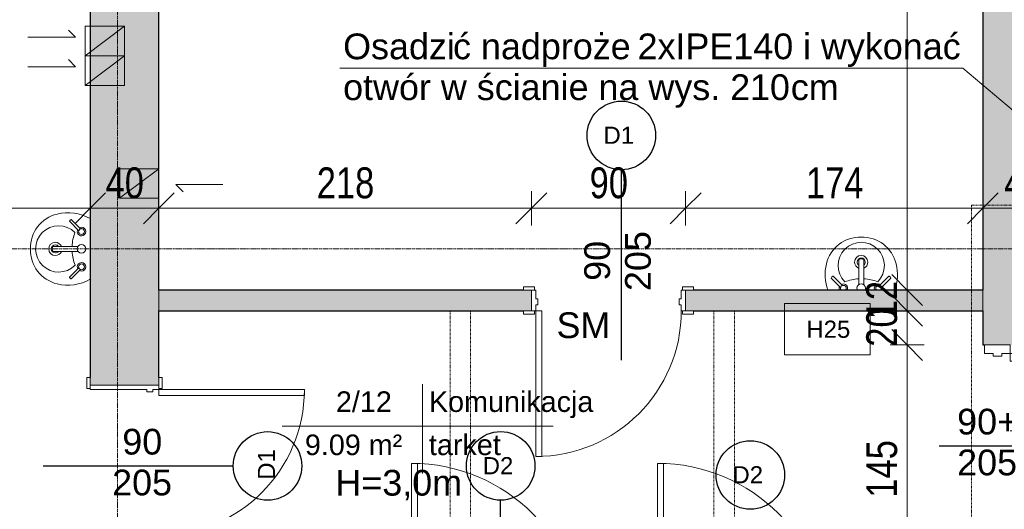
# Model space of a CAD drawing. Header units: centimetres. Extents: x 14827 to 20060, y -10807 to -8443.
# Tile 5 of 21: x 15631 to 16206, y -9521 to -9235. Entities that reach past the tile are written whole.
import ezdxf

# ---------------------------------------------------------------- set-up
doc = ezdxf.new("R2010")
doc.units = ezdxf.units.CM
for name, pattern in [('Aligning Line 1_8_', [0.635, 0.3175, -0.3175]), ('Kreska', [0.635, 0.3175, -0.3175]), ('Linia siatki', [0.9925, 0.47, -0.2175, 0.0875, -0.2175])]:
    doc.linetypes.add(name, pattern=pattern)
for name, color, linetype, lineweight in [('A-ANNO-DIMS', 211, 'Continuous', 9), ('A-ANNO-DIMS-100', 211, 'Continuous', 9), ('A-AREA-IDEN', 2, 'Continuous', 9), ('A-DETL', 90, 'Continuous', 9), ('A-DETL-HDLN', 90, 'Kreska', 9), ('A-DETL-MEDM', 33, 'Continuous', 25), ('A-DETL-THIN', 151, 'Continuous', 9), ('A-DOOR', 31, 'Continuous', 9), ('A-DOOR-FRAM', 31, 'Continuous', 18), ('A-WALL', 113, 'Continuous', 9), ('A-WALL-PATT', 111, 'Continuous', 25), ('G-ANNO-TEXT', 231, 'Continuous', 9), ('I-WALL', 2, 'Continuous', 9), ('P-SANR-FIXT', 6, 'Continuous', 9), ('S-GRID', 1, 'Continuous', 9)]:
    doc.layers.add(name, color=color, linetype=linetype, lineweight=lineweight)
doc.styles.add('Arial_1', font='arial.ttf', dxfattribs={"height": 12})
doc.styles.add('Arial_2', font='arial.ttf', dxfattribs={"width": 0.8, "height": 18})
doc.styles.add('Arial_3', font='arial.ttf', dxfattribs={"height": 10})
doc.styles.add('Arial_4', font='arial.ttf', dxfattribs={"height": 15})
doc.dimstyles.new('Przekątna_-_1_8_mm_Arial', dxfattribs={"dimscale": 30.48, "dimtxt": 18.364669, "dimasz": 0.590551, "dimexe": 0.328084, "dimexo": 0.0625, "dimgap": 0.016404, "dimtad": 1, "dimdec": 0, "dimdsep": 46, "dimtxsty": 'Arial_2', "dimblk1": 'OBLIQUE', "dimblk2": 'OBLIQUE', "dimsah": 1, "dimcen": 0.09, "dimazin": 0, "dimtfac": 1, "dimtdec": 4, "dimtix": 1, "dimtmove": 0, "dimatfit": 3, "dimfxl": 0.328084, "dimfxlon": 1, "dimtvp": 1, "dimtolj": 1, "dimtzin": 0, "dimarcsym": 2})

# ---------------------------------------------------------------- blocks, each defined once
blk = doc.blocks.new('Drzwi-wewnętrzne-jednoskrzydłowe-dwupanelowe-drewniane - 900 x 2100mm-634583-6_Poziom posadzka II pietra')
at = {"layer": 'A-DOOR', "lineweight": 18}
for p, q in [((42.5, 90.68), (39, 90.68)), ((39, 90.68), (39, 5.68)), ((42.5, 5.68), (42.5, 90.68)), ((39, 5.68), (42.5, 5.68))]:
    blk.add_line(p, q, dxfattribs=at)
at = {"layer": 'A-DOOR'}
for p, q in [((-43.14, 7.68), (-49.64, 7.68)), ((-49.64, 7.68), (-49.64, 5.68)), ((-43.14, 5.68), (-43.14, 7.68)), ((49.63, 7.68), (43.13, 7.68)), ((43.13, 7.68), (43.13, 5.68)), ((49.63, 5.68), (49.63, 7.68)), ((-49.64, 5.68), (-43.14, 5.68)), ((43.13, 5.68), (49.63, 5.68)), ((-43.14, -6.32), (-49.64, -6.32)), ((-49.64, -6.32), (-49.64, -8.32)), ((-49.64, -8.32), (-43.14, -8.32)), ((-43.14, -8.32), (-43.14, -6.32)), ((49.63, -6.32), (43.13, -6.32)), ((43.13, -6.32), (43.13, -8.32)), ((43.13, -8.32), (49.63, -8.32)), ((49.63, -8.32), (49.63, -6.32))]:
    blk.add_line(p, q, dxfattribs=at)
blk.add_arc((42.5, 5.68), 85, 90, 180, dxfattribs=at)
at = {"layer": 'A-DOOR-FRAM'}
for p, q in [((-42.5, 5.68), (-45, 5.68)), ((-45, 5.68), (-45, -6.32)), ((-42.5, 2.18), (-42.5, 5.68)), ((-41.23, 2.18), (-42.5, 2.18)), ((-41.23, -1.31), (-41.23, 2.18)), ((42.5, 2.18), (41.23, 2.18)), ((41.23, 2.18), (41.23, -1.31)), ((42.5, 5.68), (42.5, 2.18)), ((45, 5.68), (42.5, 5.68)), ((45, -6.32), (45, 5.68)), ((-42.5, -6.32), (-42.5, -1.31)), ((-42.5, -1.31), (-41.23, -1.31)), ((41.23, -1.31), (42.5, -1.31)), ((42.5, -1.31), (42.5, -6.32)), ((-45, -6.32), (-42.5, -6.32)), ((42.5, -6.32), (45, -6.32))]:
    blk.add_line(p, q, dxfattribs=at)
blk = doc.blocks.new('Drzwi-wewnętrzne-jednoskrzydłowe-dwupanelowe-drewniane - 900 x 2100mm-613824-6_Poziom posadzka II pietra')
at = {"layer": 'A-DOOR'}
for p, q in [((-49.635, 22.3175), (-43.135, 22.3175)), ((-49.635, 20.3175), (-49.635, 22.3175)), ((-43.135, 20.3175), (-49.635, 20.3175)), ((-43.135, 22.3175), (-43.135, 20.3175)), ((43.135, 22.3175), (49.635, 22.3175)), ((43.135, 20.3175), (43.135, 22.3175)), ((49.635, 20.3175), (43.135, 20.3175)), ((49.635, 22.3175), (49.635, 20.3175)), ((-49.635, -19.6825), (-43.135, -19.6825)), ((-49.635, -21.6825), (-49.635, -19.6825)), ((-43.135, -21.6825), (-49.635, -21.6825)), ((-43.135, -19.6825), (-43.135, -21.6825)), ((43.135, -19.6825), (49.635, -19.6825)), ((43.135, -21.6825), (43.135, -19.6825)), ((49.635, -21.6825), (43.135, -21.6825)), ((49.635, -19.6825), (49.635, -21.6825))]:
    blk.add_line(p, q, dxfattribs=at)
at = {"layer": 'A-DOOR', "lineweight": 18}
for p, q in [((39, -19.6825), (42.5, -19.6825)), ((39, -104.6825), (39, -19.6825)), ((42.5, -19.6825), (42.5, -104.6825)), ((42.5, -104.6825), (39, -104.6825))]:
    blk.add_line(p, q, dxfattribs=at)
at = {"layer": 'A-DOOR'}
blk.add_arc((42.5, -19.6825), 85, 180, 270, dxfattribs=at)
at = {"layer": 'A-DOOR-FRAM'}
for p, q in [((-45, 20.3175), (-42.5, 20.3175)), ((-45, -19.6825), (-45, 20.3175)), ((-42.5, 20.3175), (-42.5, -12.69)), ((42.5, 20.3175), (45, 20.3175)), ((42.5, -12.69), (42.5, 20.3175)), ((45, 20.3175), (45, -19.6825)), ((-42.5, -12.69), (-41.23, -12.69)), ((-42.5, -16.1825), (-42.5, -19.6825)), ((-41.23, -16.1825), (-42.5, -16.1825)), ((-41.23, -12.69), (-41.23, -16.1825)), ((41.23, -12.69), (42.5, -12.69)), ((41.23, -16.1825), (41.23, -12.69)), ((42.5, -16.1825), (41.23, -16.1825)), ((42.5, -19.6825), (42.5, -16.1825)), ((-42.5, -19.6825), (-45, -19.6825)), ((45, -19.6825), (42.5, -19.6825))]:
    blk.add_line(p, q, dxfattribs=at)
blk = doc.blocks.new('wewnetrzne dwupanelowe - 100x210-634339-6_Poziom posadzka II pietra')
at = {"layer": 'A-DOOR'}
for p, q in [((-57.135, 8.3175), (-50.635, 8.3175)), ((-57.135, 6.3175), (-57.135, 8.3175)), ((-50.635, 6.3175), (-57.135, 6.3175)), ((-50.635, 8.3175), (-50.635, 6.3175)), ((50.635, 8.3175), (57.135, 8.3175)), ((50.635, 6.3175), (50.635, 8.3175)), ((57.135, 6.3175), (50.635, 6.3175)), ((57.135, 8.3175), (57.135, 6.3175)), ((-57.135, -5.6825), (-50.635, -5.6825)), ((-57.135, -7.6825), (-57.135, -5.6825)), ((-50.635, -5.6825), (-50.635, -7.6825)), ((50.635, -5.6825), (57.135, -5.6825)), ((50.635, -7.6825), (50.635, -5.6825)), ((57.135, -5.6825), (57.135, -7.6825)), ((-50.635, -7.6825), (-57.135, -7.6825)), ((57.135, -7.6825), (50.635, -7.6825))]:
    blk.add_line(p, q, dxfattribs=at)
at = {"layer": 'A-DOOR', "lineweight": 18}
for p, q in [((46.5, -5.6825), (50, -5.6825)), ((46.5, -105.6825), (46.5, -5.6825)), ((50, -5.6825), (50, -105.6825)), ((50, -105.6825), (46.5, -105.6825))]:
    blk.add_line(p, q, dxfattribs=at)
at = {"layer": 'A-DOOR'}
blk.add_arc((50, -5.6825), 100, 180, 270, dxfattribs=at)
at = {"layer": 'A-DOOR-FRAM'}
for p, q in [((-52.5, 6.3175), (-50, 6.3175)), ((-52.5, -5.6825), (-52.5, 6.3175)), ((-50, 6.3175), (-50, 1.31)), ((50, 6.3175), (52.5, 6.3175)), ((50, 1.31), (50, 6.3175)), ((52.5, 6.3175), (52.5, -5.6825)), ((-50, 1.31), (-48.73, 1.31)), ((-48.73, 1.31), (-48.73, -2.1825)), ((48.73, 1.31), (50, 1.31)), ((48.73, -2.1825), (48.73, 1.31)), ((-50, -5.6825), (-52.5, -5.6825)), ((-50, -2.1825), (-50, -5.6825)), ((-48.73, -2.1825), (-50, -2.1825)), ((50, -2.1825), (48.73, -2.1825)), ((50, -5.6825), (50, -2.1825)), ((52.5, -5.6825), (50, -5.6825))]:
    blk.add_line(p, q, dxfattribs=at)
blk = doc.blocks.new('Drzwi-korytarz-niesymetryczne-wpuszczane - 1350 x 2000mm-590928-6_Poziom posadzka II pietra')
at = {"layer": 'A-DOOR', "lineweight": 18}
for p, q in [((-63, 6.365), (-67.5, 6.365)), ((-67.5, 6.365), (-67.5, -83.635)), ((-63, -83.635), (-63, 6.365)), ((63, 6.365), (67.5, 6.365)), ((63, -38.635), (63, 6.365)), ((67.5, 6.365), (67.5, -38.635)), ((67.5, -38.635), (63, -38.635)), ((-67.5, -83.635), (-63, -83.635))]:
    blk.add_line(p, q, dxfattribs=at)
at = {"layer": 'A-DOOR'}
for centre, radius, start, end in [((-67.5, 6.365), 90, 270, 360), ((67.5, 6.365), 45, 180, 270)]:
    blk.add_arc(centre, radius, start, end, dxfattribs=at)
at = {"layer": 'A-DOOR-FRAM'}
for p, q in [((-72.5, 21.365), (-67.5, 21.365)), ((-72.5, 6.365), (-72.5, 21.365)), ((-67.5, 21.365), (-67.5, 16.44375)), ((67.5, 21.365), (72.5, 21.365)), ((67.5, 16.44375), (67.5, 21.365)), ((72.5, 21.365), (72.5, 6.365)), ((-67.5, 16.44375), (-65.9125, 16.44375)), ((-65.9125, 16.44375), (-65.9125, 11.34125)), ((65.9125, 16.44375), (67.5, 16.44375)), ((65.9125, 11.34125), (65.9125, 16.44375)), ((-67.5, 6.365), (-72.5, 6.365)), ((-67.5, 11.34125), (-67.5, 6.365)), ((-65.9125, 11.34125), (-67.5, 11.34125)), ((67.5, 11.34125), (65.9125, 11.34125)), ((67.5, 6.365), (67.5, 11.34125)), ((72.5, 6.365), (67.5, 6.365))]:
    blk.add_line(p, q, dxfattribs=at)
blk = doc.blocks.new('Lavabo mural - 05 - 440mm x 350mm-346807-6_Poziom posadzka II pietra')
at = {"layer": 'P-SANR-FIXT'}
for p, q in [((-17.19, -11.05), (-11.74, -5.6)), ((17.5, -11.05), (12.05, -5.6)), ((-16.1, -12.14), (-10.65, -6.69)), ((-1.5, -21.49), (-1.5, -7.07)), ((1.5, -21.49), (1.5, -7.07)), ((16.41, -12.14), (10.96, -6.69))]:
    blk.add_line(p, q, dxfattribs=at)
for centre, radius, start, end in [((5.33, -13.08), 26.44, 150.36495, 193.63505), ((-5.33, -13.08), 26.44, 346.36495, 29.63505), ((-10.13, -5.07), 2.5, 0, 180), ((-10.13, -5.07), 2.5, 180, 207.05328), ((-10.13, -5.07), 1.7, 360, 180), ((-10.13, -5.07), 1.7, 180, 198.05956), ((-10.13, -5.07), 1.7, 198.05956, 360), ((-10.13, -5.07), 2.5, 242.94672, 0), ((0, -5.07), 2.5, 0, 180), ((0, -5.07), 2.5, 180, 0), ((10.43, -5.07), 2.5, 360, 180), ((10.43, -5.07), 2.5, 180, 297.05328), ((10.43, -5.07), 1.7, 0, 180), ((10.43, -5.07), 1.7, 180, 0), ((10.43, -5.07), 2.5, 332.94672, 360), ((0, -18.36), 13.5, 135.46291, 45.05561), ((-0.16, 16.03), 26.66, 249.19864, 267.10928), ((-0.16, 16.03), 26.66, 273.5606, 291.31988), ((0, -20.36), 3.86, 112.88275, 180), ((0, -20.36), 3.86, 360, 67.11782), ((-0.59, -14.51), 20.35, 193.63505, 271.65578), ((0, -20.36), 3.86, 180, 360), ((0, -20.36), 2.35, 129.68263, 180), ((0, -20.36), 2.35, 180, 360), ((0.59, -14.51), 20.35, 268.34422, 346.36495), ((0, -20.36), 2.35, 360, 50.3185)]:
    blk.add_arc(centre, radius, start, end, dxfattribs=at)
for centre, major_axis, ratio, start_param, end_param in [((-16.65, -11.59), (-0.545, 0.545), 0.274309, 0, 3.141593), ((16.95, -11.59), (0.545, 0.545), 0.274309, 3.141593, 6.283185), ((0, -21.49), (-1.5, 0), 0.428525, 0, 3.141593)]:
    blk.add_ellipse(centre, major_axis=major_axis, ratio=ratio, start_param=start_param, end_param=end_param, dxfattribs=at)
blk = doc.blocks.new('Lavabo mural - 05 - 440mm x 350mm-V2-6_Poziom posadzka II pietra')
at = {"layer": 'P-SANR-FIXT'}
for p, q in [((-17.19, -11.05), (-11.74, -5.6)), ((17.5, -11.05), (12.05, -5.6)), ((-16.1, -12.14), (-10.65, -6.69)), ((-1.5, -21.49), (-1.5, -7.07)), ((1.5, -21.49), (1.5, -7.07)), ((16.41, -12.14), (10.96, -6.69))]:
    blk.add_line(p, q, dxfattribs=at)
for centre, radius, start, end in [((5.33, -13.08), 26.44, 159.88252, 193.63505), ((-10.13, -5.07), 2.5, 152.79167, 180), ((-10.13, -5.07), 2.5, 180, 207.05328), ((-10.13, -5.07), 1.7, 139.99475, 180), ((-10.13, -5.07), 1.7, 180, 198.05956), ((-10.13, -5.07), 1.7, 198.05956, 360), ((-10.13, -5.07), 2.5, 242.94672, 0), ((-10.13, -5.07), 1.7, 360, 40.00525), ((-10.13, -5.07), 2.5, 0, 27.20833), ((0, -5.07), 2.5, 152.79167, 180), ((0, -5.07), 2.5, 180, 0), ((0, -5.07), 2.5, 0, 27.20833), ((10.43, -5.07), 2.5, 152.79167, 180), ((10.43, -5.07), 2.5, 180, 297.05328), ((10.43, -5.07), 1.7, 139.99187, 180), ((10.43, -5.07), 1.7, 180, 0), ((10.43, -5.07), 1.7, 0, 40.00813), ((10.43, -5.07), 2.5, 360, 27.20833), ((10.43, -5.07), 2.5, 332.94672, 360), ((-5.33, -13.08), 26.44, 346.36495, 20.11748), ((0, -18.36), 13.5, 135.46291, 45.05561), ((-0.16, 16.03), 26.66, 249.19864, 267.10928), ((-0.16, 16.03), 26.66, 273.5606, 291.31988), ((0, -20.36), 3.86, 112.88275, 180), ((0, -20.36), 3.86, 360, 67.11782), ((-0.59, -14.51), 20.35, 193.63505, 271.65578), ((0, -20.36), 3.86, 180, 360), ((0, -20.36), 2.35, 129.68263, 180), ((0, -20.36), 2.35, 180, 360), ((0.59, -14.51), 20.35, 268.34422, 346.36495), ((0, -20.36), 2.35, 360, 50.3185)]:
    blk.add_arc(centre, radius, start, end, dxfattribs=at)
for centre, major_axis, ratio, start_param, end_param in [((-16.65, -11.59), (-0.545, 0.545), 0.274309, 0, 3.141593), ((16.95, -11.59), (0.545, 0.545), 0.274309, 3.141593, 6.283185), ((0, -21.49), (-1.5, 0), 0.428525, 0, 3.141593)]:
    blk.add_ellipse(centre, major_axis=major_axis, ratio=ratio, start_param=start_param, end_param=end_param, dxfattribs=at)
blk = doc.blocks.new('Etyk_pom_1_mala - Etyk_pom_1_mala-219433-6_Poziom posadzka II pietra')
at = {"layer": 'A-AREA-IDEN'}
for p, q in [((-0.0958, 0.1444), (-0.0958, -0.3781)), ((-0.9154, -0.1015), (0.6661, -0.1015))]:
    blk.add_line(p, q, dxfattribs=at)
blk = doc.blocks.new('DIMBLOCK153-6_Poziom posadzka II pietra')
at = {"layer": 'A-ANNO-DIMS-100'}
for p, q in [((15188.62, -9345.03), (15188.62, -9335.03)), ((15188.62, -9345.03), (15197.62, -9336.03)), ((15672.62, -9345.03), (15672.62, -9335.03)), ((15672.62, -9345.03), (15681.62, -9336.03)), ((15188.62, -9345.03), (15179.62, -9354.03)), ((15188.62, -9345.03), (15672.62, -9345.03)), ((15188.62, -9345.03), (15188.62, -9355.03)), ((15672.62, -9345.03), (15663.62, -9354.03)), ((15672.62, -9345.03), (15672.62, -9355.03))]:
    blk.add_line(p, q, dxfattribs=at)
at = {"layer": 'A-ANNO-DIMS-100', "color": 0, "insert": (15414.09, -9321.16), "char_height": 18, "width": 39.6677, "attachment_point": 1, "line_spacing_factor": 0.941778, "style": 'Arial_2'}
blk.add_mtext('484', dxfattribs=at)
blk = doc.blocks.new('_Oblique')
at = {"color": 0, "linetype": 'ByBlock', "lineweight": -2}
blk.add_line((-0.5, -0.5), (0.5, 0.5), dxfattribs=at)
blk = doc.blocks.new('DIMBLOCK154-6_Poziom posadzka II pietra')
at = {"layer": 'A-ANNO-DIMS-100'}
for p, q in [((15672.62, -9345.03), (15672.62, -9335.03)), ((15672.62, -9345.03), (15681.62, -9336.03)), ((15712.62, -9345.03), (15712.62, -9335.03)), ((15712.62, -9345.03), (15721.62, -9336.03)), ((15672.62, -9345.03), (15663.62, -9354.03)), ((15672.62, -9345.03), (15712.62, -9345.03)), ((15672.62, -9345.03), (15672.62, -9355.03)), ((15712.62, -9345.03), (15703.62, -9354.03)), ((15712.62, -9345.03), (15712.62, -9355.03))]:
    blk.add_line(p, q, dxfattribs=at)
at = {"layer": 'A-ANNO-DIMS-100', "color": 0, "insert": (15681.6, -9321.16), "char_height": 18, "width": 26.4451, "attachment_point": 1, "line_spacing_factor": 0.941778, "style": 'Arial_2'}
blk.add_mtext('40', dxfattribs=at)
blk = doc.blocks.new('DIMBLOCK155-6_Poziom posadzka II pietra')
at = {"layer": 'A-ANNO-DIMS-100'}
for p, q in [((15712.62, -9345.03), (15712.62, -9335.03)), ((15712.62, -9345.03), (15721.62, -9336.03)), ((15930.12, -9345.03), (15930.12, -9335.03)), ((15930.12, -9345.03), (15939.12, -9336.03)), ((15712.62, -9345.03), (15703.62, -9354.03)), ((15712.62, -9345.03), (15930.12, -9345.03)), ((15712.62, -9345.03), (15712.62, -9355.03)), ((15930.12, -9345.03), (15921.12, -9354.03)), ((15930.12, -9345.03), (15930.12, -9355.03))]:
    blk.add_line(p, q, dxfattribs=at)
at = {"layer": 'A-ANNO-DIMS-100', "color": 0, "insert": (15804.84, -9321.16), "char_height": 18, "width": 39.6677, "attachment_point": 1, "line_spacing_factor": 0.941778, "style": 'Arial_2'}
blk.add_mtext('218', dxfattribs=at)
blk = doc.blocks.new('DIMBLOCK156-6_Poziom posadzka II pietra')
at = {"layer": 'A-ANNO-DIMS-100'}
for p, q in [((15930.12, -9345.03), (15930.12, -9335.03)), ((15930.12, -9345.03), (15939.12, -9336.03)), ((16020.12, -9345.03), (16020.12, -9335.03)), ((16020.12, -9345.03), (16029.12, -9336.03)), ((15930.12, -9345.03), (15921.12, -9354.03)), ((15930.12, -9345.03), (16020.12, -9345.03)), ((15930.12, -9345.03), (15930.12, -9355.03)), ((16020.12, -9345.03), (16011.12, -9354.03)), ((16020.12, -9345.03), (16020.12, -9355.03))]:
    blk.add_line(p, q, dxfattribs=at)
at = {"layer": 'A-ANNO-DIMS-100', "color": 0, "insert": (15964.1, -9321.16), "char_height": 18, "width": 26.4451, "attachment_point": 1, "line_spacing_factor": 0.941778, "style": 'Arial_2'}
blk.add_mtext('90', dxfattribs=at)
blk = doc.blocks.new('DIMBLOCK157-6_Poziom posadzka II pietra')
at = {"layer": 'A-ANNO-DIMS-100'}
for p, q in [((16020.12, -9345.03), (16020.12, -9335.03)), ((16020.12, -9345.03), (16029.12, -9336.03)), ((16193.62, -9345.03), (16193.62, -9335.03)), ((16193.62, -9345.03), (16202.62, -9336.03)), ((16020.12, -9345.03), (16011.12, -9354.03)), ((16020.12, -9345.03), (16193.62, -9345.03)), ((16020.12, -9345.03), (16020.12, -9355.03)), ((16193.62, -9345.03), (16184.62, -9354.03)), ((16193.62, -9345.03), (16193.62, -9355.03))]:
    blk.add_line(p, q, dxfattribs=at)
at = {"layer": 'A-ANNO-DIMS-100', "color": 0, "insert": (16090.34, -9321.16), "char_height": 18, "width": 39.6677, "attachment_point": 1, "line_spacing_factor": 0.941778, "style": 'Arial_2'}
blk.add_mtext('174', dxfattribs=at)
blk = doc.blocks.new('DIMBLOCK158-6_Poziom posadzka II pietra')
at = {"layer": 'A-ANNO-DIMS-100'}
for p, q in [((16193.62, -9345.03), (16193.62, -9335.03)), ((16193.62, -9345.03), (16202.62, -9336.03)), ((16240.62, -9345.03), (16240.62, -9335.03)), ((16240.62, -9345.03), (16249.62, -9336.03)), ((16193.62, -9345.03), (16184.62, -9354.03)), ((16193.62, -9345.03), (16240.62, -9345.03)), ((16193.62, -9345.03), (16193.62, -9355.03)), ((16240.62, -9345.03), (16231.62, -9354.03)), ((16240.62, -9345.03), (16240.62, -9355.03))]:
    blk.add_line(p, q, dxfattribs=at)
at = {"layer": 'A-ANNO-DIMS-100', "color": 0, "insert": (16206.1, -9321.16), "char_height": 18, "width": 26.4451, "attachment_point": 1, "line_spacing_factor": 0.941778, "style": 'Arial_2'}
blk.add_mtext('47', dxfattribs=at)
blk = doc.blocks.new('DIMBLOCK191-6_Poziom posadzka II pietra')
at = {"layer": 'A-ANNO-DIMS-100'}
for p, q in [((16149.41, -9424.71), (16140.41, -9415.71)), ((16149.41, -9424.71), (16139.41, -9424.71)), ((16149.41, -9569.71), (16149.41, -9424.71)), ((16149.41, -9424.71), (16158.41, -9433.71)), ((16149.41, -9424.71), (16159.41, -9424.71)), ((16149.41, -9569.71), (16140.41, -9560.71)), ((16149.41, -9569.71), (16139.41, -9569.71)), ((16149.41, -9569.71), (16158.41, -9578.71)), ((16149.41, -9569.71), (16159.41, -9569.71))]:
    blk.add_line(p, q, dxfattribs=at)
at = {"layer": 'A-ANNO-DIMS-100', "color": 0, "insert": (16125.54, -9513.74), "char_height": 18, "width": 39.6677, "attachment_point": 1, "rotation": 90, "line_spacing_factor": 0.941778, "style": 'Arial_2'}
blk.add_mtext('145', dxfattribs=at)
blk = doc.blocks.new('DIMBLOCK192-6_Poziom posadzka II pietra')
at = {"layer": 'A-ANNO-DIMS-100'}
for p, q in [((16149.41, -9404.71), (16140.41, -9395.71)), ((16149.41, -9404.71), (16139.41, -9404.71)), ((16149.41, -9424.71), (16149.41, -9404.71)), ((16149.41, -9404.71), (16158.41, -9413.71)), ((16149.41, -9404.71), (16159.41, -9404.71)), ((16149.41, -9424.71), (16140.41, -9415.71)), ((16149.41, -9424.71), (16139.41, -9424.71)), ((16149.41, -9424.71), (16158.41, -9433.71)), ((16149.41, -9424.71), (16159.41, -9424.71))]:
    blk.add_line(p, q, dxfattribs=at)
at = {"layer": 'A-ANNO-DIMS-100', "color": 0, "insert": (16125.54, -9425.73), "char_height": 18, "width": 26.4451, "attachment_point": 1, "rotation": 90, "line_spacing_factor": 0.941778, "style": 'Arial_2'}
blk.add_mtext('20', dxfattribs=at)
blk = doc.blocks.new('DIMBLOCK193-6_Poziom posadzka II pietra')
at = {"layer": 'A-ANNO-DIMS-100'}
for p, q in [((16149.41, -9392.71), (16140.41, -9383.71)), ((16149.41, -9392.71), (16139.41, -9392.71)), ((16149.41, -9404.71), (16140.41, -9395.71)), ((16149.41, -9404.71), (16149.41, -9392.71)), ((16149.41, -9392.71), (16158.41, -9401.71)), ((16149.41, -9392.71), (16159.41, -9392.71)), ((16149.41, -9404.71), (16139.41, -9404.71)), ((16149.41, -9404.71), (16158.41, -9413.71)), ((16149.41, -9404.71), (16159.41, -9404.71))]:
    blk.add_line(p, q, dxfattribs=at)
at = {"layer": 'A-ANNO-DIMS-100', "color": 0, "insert": (16125.54, -9409.73), "char_height": 18, "width": 26.4451, "attachment_point": 1, "rotation": 90, "line_spacing_factor": 0.941778, "style": 'Arial_2'}
blk.add_mtext('12', dxfattribs=at)
blk = doc.blocks.new('DIMBLOCK194-6_Poziom posadzka II pietra')
at = {"layer": 'A-ANNO-DIMS-100'}
for p, q in [((16149.41, -8907.71), (16140.41, -8898.71)), ((16149.41, -8907.71), (16139.41, -8907.71)), ((16149.41, -9392.71), (16149.41, -8907.71)), ((16149.41, -8907.71), (16158.41, -8916.71)), ((16149.41, -8907.71), (16159.41, -8907.71)), ((16149.41, -9392.71), (16140.41, -9383.71)), ((16149.41, -9392.71), (16139.41, -9392.71)), ((16149.41, -9392.71), (16158.41, -9401.71)), ((16149.41, -9392.71), (16159.41, -9392.71))]:
    blk.add_line(p, q, dxfattribs=at)
at = {"layer": 'A-ANNO-DIMS-100', "color": 0, "insert": (16125.54, -9166.74), "char_height": 18, "width": 39.6677, "attachment_point": 1, "rotation": 90, "line_spacing_factor": 0.941778, "style": 'Arial_2'}
blk.add_mtext('485', dxfattribs=at)

msp = doc.modelspace()

# ---------------------------------------------------------------- hatches: boundary and pattern name
at = {"layer": 'A-WALL-PATT', "lineweight": 9}
h = msp.add_hatch(color=256, dxfattribs=at)
h.paths.add_polyline_path([(16193.62, -10415.71), (16239.62, -10415.71), (16239.62, -9569.71), (16193.62, -9569.71), (16193.62, -10350.71)])
h.paths.add_polyline_path([(16193.62, -9424.71), (16239.62, -9424.71), (16239.62, -8812.71), (16193.62, -8812.71), (16193.62, -9424.22)])
h = msp.add_hatch(color=256, dxfattribs=at)
h.paths.add_polyline_path([(15712.62, -10350.71), (15712.62, -9538.21), (15672.62, -9538.21), (15672.62, -10350.71), (15679.62, -10350.71)])
h.paths.add_polyline_path([(15712.62, -9448.21), (15712.62, -8907.71), (15672.62, -8907.71), (15672.62, -9448.21), (15709.12, -9448.21)])
h = msp.add_hatch(color=256, dxfattribs=at)
h.paths.add_polyline_path([(16109.11, -9404.71), (16193.62, -9404.71), (16193.62, -9392.71), (16020.12, -9392.71), (16020.12, -9404.71), (16024.76, -9404.71)])
h.paths.add_polyline_path([(15776.53, -9404.71), (15930.12, -9404.71), (15930.12, -9392.71), (15712.62, -9392.71), (15712.62, -9404.71)])

# ---------------------------------------------------------------- linework, layer by layer
at = {"layer": 'A-DETL', "lineweight": 18}
for p, q in [((15692.62, -9238.92), (15669.62, -9238.92)), ((15669.62, -9238.92), (15669.62, -9256.13)), ((15692.62, -9238.92), (15669.62, -9256.13)), ((15692.62, -9256.13), (15692.62, -9238.92)), ((15636.12, -9245.32), (15664.12, -9245.32)), ((15664.12, -9245.32), (15659.87, -9241.08)), ((15692.62, -9256.13), (15669.62, -9256.13)), ((15692.62, -9256.13), (15669.62, -9256.13)), ((15669.62, -9256.13), (15669.62, -9273.34)), ((15692.62, -9256.13), (15669.62, -9273.34)), ((15692.62, -9273.34), (15692.62, -9256.13)), ((15636.12, -9262.53), (15664.12, -9262.53)), ((15664.12, -9262.53), (15659.87, -9258.28)), ((15692.62, -9273.34), (15669.62, -9273.34)), ((15712.62, -9321.95), (15689.62, -9321.95)), ((15689.62, -9321.95), (15689.62, -9339.15)), ((15712.62, -9321.95), (15689.62, -9339.15)), ((15712.62, -9339.15), (15712.62, -9321.95)), ((15722.64, -9331.15), (15749.95, -9331.15)), ((15749.95, -9331.15), (15722.64, -9331.15)), ((15722.64, -9331.15), (15726.88, -9335.4)), ((15712.62, -9339.15), (15689.62, -9339.15))]:
    msp.add_line(p, q, dxfattribs=at)
at = {"layer": 'A-DETL', "linetype": 'Aligning Line 1_8_', "lineweight": 18}
for p, q in [((16186.9, -9343.21), (16186.9, -9630.69)), ((16454.62, -9343.21), (16186.9, -9343.21))]:
    msp.add_line(p, q, dxfattribs=at)
at = {"layer": 'A-DETL-HDLN'}
for p, q in [((15882.62, -9404.71), (15882.62, -9769.71)), ((15894.62, -9404.71), (15894.62, -9769.71)), ((16036.62, -9404.71), (16036.62, -9769.71)), ((16048.62, -9404.71), (16048.62, -9769.71))]:
    msp.add_line(p, q, dxfattribs=at)
at = {"layer": 'A-DETL-MEDM'}
for p, q in [((15982.62, -9433.54), (15982.62, -9322.54)), ((16168.12, -9483.54), (16279.12, -9483.54)), ((15645.12, -9495.25), (15756.12, -9495.25)), ((15912.16, -9626.21), (15912.16, -9515.21))]:
    msp.add_line(p, q, dxfattribs=at)
for centre in [(15982.62, -9302.54), (15776.12, -9495.25), (15912.16, -9495.21), (16057.92, -9500.51)]:
    msp.add_circle(centre, 20, dxfattribs=at)
at = {"layer": 'A-DETL-THIN'}
for p, q in [((15818.31, -9263.38), (16181.89, -9263.38)), ((16181.89, -9263.38), (16301.39, -9363.65)), ((16077.92, -9400.49), (16127.92, -9400.49)), ((16077.92, -9430.49), (16077.92, -9400.49)), ((16127.92, -9400.49), (16127.92, -9430.49)), ((16127.92, -9430.49), (16077.92, -9430.49))]:
    msp.add_line(p, q, dxfattribs=at)
at = {"layer": 'A-WALL', "lineweight": 25}
for p, q in [((16193.62, -8907.71), (16193.62, -9392.71)), ((15925.49, -9392.71), (15712.62, -9392.71)), ((16193.62, -9392.71), (16024.76, -9392.71)), ((15712.62, -9404.71), (15925.49, -9404.71)), ((16024.76, -9404.71), (16193.62, -9404.71)), ((16193.62, -9404.71), (16193.62, -9424.71)), ((16193.62, -9424.71), (16194.62, -9424.71))]:
    msp.add_line(p, q, dxfattribs=at)
at = {"layer": 'A-WALL'}
for p, q in [((15712.62, -9392.71), (15712.62, -9404.71)), ((16193.62, -9404.71), (16193.62, -9392.71))]:
    msp.add_line(p, q, dxfattribs=at)
at = {"layer": 'I-WALL', "lineweight": 25}
for p, q in [((15672.62, -8907.71), (15672.62, -9443.58)), ((15712.62, -9392.71), (15712.62, -8907.71)), ((15712.62, -9443.58), (15712.62, -9404.71))]:
    msp.add_line(p, q, dxfattribs=at)
at = {"layer": 'S-GRID', "linetype": 'Linia siatki'}
for p, q in [((15688.62, -8443.11), (15688.62, -10747.39)), ((14827.42, -9368.71), (18350.45, -9368.71))]:
    msp.add_line(p, q, dxfattribs=at)

# ---------------------------------------------------------------- block references
at = {"layer": 'A-AREA-IDEN', "xscale": 99.99999999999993, "yscale": 99.99999999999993, "zscale": 99.99999999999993}
msp.add_blockref('Etyk_pom_1_mala - Etyk_pom_1_mala-219433-6_Poziom posadzka II pietra', (15876.23, -9461.92), dxfattribs=at)
at = {"layer": 'A-DOOR'}
for name, p, rotation in [('Drzwi-wewnętrzne-jednoskrzydłowe-dwupanelowe-drewniane - 900 x 2100mm-634583-6_Poziom posadzka II pietra', (15975.12, -9399.03), 180), ('Drzwi-korytarz-niesymetryczne-wpuszczane - 1350 x 2000mm-590928-6_Poziom posadzka II pietra', (16215.99, -9497.21), 89.99999999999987), ('Drzwi-wewnętrzne-jednoskrzydłowe-dwupanelowe-drewniane - 900 x 2100mm-613824-6_Poziom posadzka II pietra', (15692.94, -9493.21), 89.99999999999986), ('wewnetrzne dwupanelowe - 100x210-634339-6_Poziom posadzka II pietra', (15910.12, -9599.4), 180), ('wewnetrzne dwupanelowe - 100x210-634339-6_Poziom posadzka II pietra', (16053.62, -9599.4), 180)]:
    msp.add_blockref(name, p, dxfattribs=dict(at, rotation=rotation))
at = {"layer": 'P-SANR-FIXT'}
for name, p, rotation in [('Lavabo mural - 05 - 440mm x 350mm-346807-6_Poziom posadzka II pietra', (15672.62, -9368.71), 269.9999999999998), ('Lavabo mural - 05 - 440mm x 350mm-V2-6_Poziom posadzka II pietra', (16122.62, -9396.71), 180)]:
    msp.add_blockref(name, p, dxfattribs=dict(at, rotation=rotation))

# ---------------------------------------------------------------- texts
at = {"layer": 'A-AREA-IDEN', "char_height": 12, "attachment_point": 1, "style": 'Arial_1'}
for s, insert, width in [('2/12', (15816.04, -9451.75), 42.4894), ('Komunikacja', (15870.32, -9451.75), 124.2616), ('9.09 m²', (15797.91, -9476.92), 73.7552), ('tarket', (15870.32, -9476.92), 55.3164)]:
    msp.add_mtext(s, dxfattribs=dict(at, insert=insert, width=width))
at = {"layer": 'G-ANNO-TEXT', "color": 7, "attachment_point": 1}
for s, insert, char_height, width, style in [('ć nadproże', (15884.39, -9243.1), 15, 123.4599, 'Arial_4'), (' i wykonać', (16082.83, -9243.1), 15, 117.8481, 'Arial_4'), ('Osadzi', (15820.23, -9243.1), 15, 77.7637, 'Arial_4'), (' 2xIPE140', (15986.26, -9243.1), 15, 117.0464, 'Arial_4'), ('otwór w ścianie na wys. 2', (15820.23, -9266.91), 15, 287.8058, 'Arial_4'), ('10', (16057.69, -9266.91), 15, 28.8607, 'Arial_4'), ('cm ', (16081.51, -9266.91), 15, 41.6878, 'Arial_4'), ('D1', (15972.17, -9297.41), 10, 21.6456, 'Arial_3'), ('SM', (15944.78, -9405.68), 15, 38.481, 'Arial_4'), ('H25', (16090.61, -9410.52), 10, 30.4641, 'Arial_3'), ('90+45', (16178.6, -9461.89), 15, 72.9536, 'Arial_4'), ('\\fArial|b0|i0|c238|p34|; ', (15685.4, -9473.6), 15, 7.2152, 'Arial_4'), ('90', (15691.35, -9473.6), 15, 28.8607, 'Arial_4'), ('205', (16178.6, -9485.7), 15, 43.2911, 'Arial_4'), ('D2', (15901.7, -9490.09), 10, 21.6456, 'Arial_3'), ('205', (15685.4, -9497.41), 15, 43.2911, 'Arial_4'), ('H=3,0m', (15815.72, -9497.54), 15, 91.3924, 'Arial_4'), ('D2', (16047.46, -9495.38), 10, 21.6456, 'Arial_3')]:
    msp.add_mtext(s, dxfattribs=dict(at, insert=insert, char_height=char_height, width=width, style=style))
at = {"layer": 'G-ANNO-TEXT', "color": 7, "attachment_point": 1, "rotation": 90}
for s, insert, char_height, width, style in [('205', (15984.78, -9393.26), 15, 43.2911, 'Arial_4'), ('90', (15960.97, -9387.31), 15, 28.8607, 'Arial_4'), ('\\fArial|b0|i0|c238|p34|; ', (15960.97, -9393.26), 15, 7.2152, 'Arial_4'), ('D1', (15770.48, -9503.3), 10, 21.6456, 'Arial_3')]:
    msp.add_mtext(s, dxfattribs=dict(at, insert=insert, char_height=char_height, width=width, style=style))

# ---------------------------------------------------------------- dimensions: what is measured, and where the dimension line sits
at = {"layer": 'A-ANNO-DIMS'}
for base, p1, p2, override, picture, middle in [((16149.41, -8907.71), (16139.41, -9392.71), (16139.41, -8907.71), {"dimpost": '<>', "dimfxl": 485}, 'DIMBLOCK194-6_Poziom posadzka II pietra', (16139.72, -9150.21)), ((16149.41, -9392.71), (16139.41, -9404.71), (16139.41, -9392.71), {"dimpost": '<>', "dimfxl": 12}, 'DIMBLOCK193-6_Poziom posadzka II pietra', (16139.87, -9398.71)), ((16149.41, -9404.71), (16159.41, -9424.71), (16139.41, -9404.71), {"dimpost": '<>', "dimfxl": 28.284271}, 'DIMBLOCK192-6_Poziom posadzka II pietra', (16139.72, -9414.71)), ((16149.41, -9424.71), (16159.41, -9569.71), (16159.41, -9424.71), {"dimpost": '<>', "dimfxl": 145}, 'DIMBLOCK191-6_Poziom posadzka II pietra', (16139.72, -9497.21))]:
    dim = msp.add_linear_dim(base=base, p1=p1, p2=p2, angle=90, dimstyle='Przekątna_-_1_8_mm_Arial', override=override, dxfattribs=at)
    dim.commit()
    dim.dimension.update_dxf_attribs({"geometry": picture, "text_midpoint": middle})
for base, p1, p2, override, picture, middle in [((15672.62, -9345.03), (15188.62, -9335.03), (15672.62, -9335.03), {"dimpost": '<>', "dimfxl": 484}, 'DIMBLOCK153-6_Poziom posadzka II pietra', (15430.62, -9335.34)), ((15712.62, -9345.03), (15672.62, -9335.03), (15712.62, -9335.03), {"dimpost": '<>', "dimfxl": 40}, 'DIMBLOCK154-6_Poziom posadzka II pietra', (15692.62, -9335.34)), ((15930.12255481, -9345.0280628), (15712.62255481, -9335.0280628), (15930.12255481, -9355.0280628), {"dimpost": '<>', "dimfxl": 218.417605}, 'DIMBLOCK155-6_Poziom posadzka II pietra', (15821.37255481, -9335.33774897)), ((16020.12, -9345.03), (15930.12, -9355.03), (16020.12, -9355.03), {"dimpost": '<>', "dimfxl": 90}, 'DIMBLOCK156-6_Poziom posadzka II pietra', (15975.12, -9335.34)), ((16193.62255481, -9345.0280628), (16020.12255481, -9355.0280628), (16193.62255481, -9335.0280628), {"dimpost": '<>', "dimfxl": 174.648934}, 'DIMBLOCK157-6_Poziom posadzka II pietra', (16106.87255481, -9335.49122782)), ((16240.62, -9345.03), (16193.62, -9335.03), (16240.62, -9335.03), {"dimpost": '<>', "dimfxl": 47}, 'DIMBLOCK158-6_Poziom posadzka II pietra', (16217.12, -9335.53))]:
    dim = msp.add_linear_dim(base=base, p1=p1, p2=p2, dimstyle='Przekątna_-_1_8_mm_Arial', override=override, dxfattribs=at)
    dim.commit()
    dim.dimension.update_dxf_attribs({"geometry": picture, "text_midpoint": middle})

doc.saveas('drawing.dxf')
